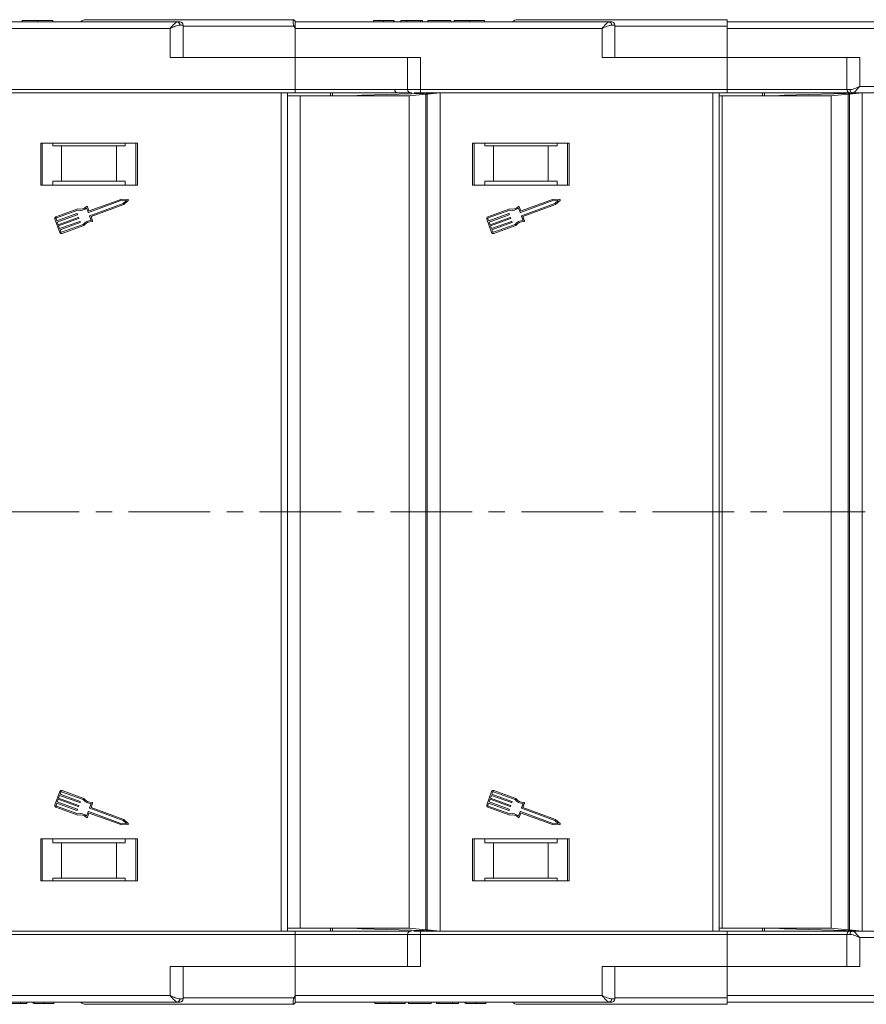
# Model space of a CAD drawing. Header units: millimetres. Extents: x 2854 to 4324, y 357 to 1390.
# Tile 18 of 45: x 3954 to 4085, y 600 to 752. Entities that reach past the tile are written whole.
import ezdxf

# ---------------------------------------------------------------- set-up
doc = ezdxf.new("R2010")
doc.units = ezdxf.units.MM
doc.linetypes.add('CENTERX2', pattern=[20.32, 12.7, -2.54, 2.54, -2.54])

msp = doc.modelspace()

# ---------------------------------------------------------------- linework, layer by layer
at = {"color": 7, "linetype": 'Continuous', "lineweight": 15}
for p, q in [((3978.474, 751.982), (3929.768, 751.982)), ((3954.396, 751.982), (3954.396, 752.182)), ((3956.775, 752.182), (3956.775, 751.982)), ((3959.14, 751.982), (3959.14, 752.182)), ((3979.356, 751.482), (3978.847, 751.482)), ((3979.356, 746.482), (3979.356, 751.482)), ((3996.534, 751.332), (3979.356, 751.332)), ((3996.418, 752.332), (3996.418, 752.332)), ((3996.768, 750.982), (3996.534, 751.332)), ((4045.474, 751.982), (3996.768, 751.982)), ((4008.896, 751.982), (4008.896, 752.182)), ((4010.441, 751.982), (4010.441, 752.182)), ((4011.992, 751.982), (4011.992, 752.182)), ((4012.101, 751.982), (4012.101, 752.182)), ((4014.088, 752.182), (4013.127, 752.182)), ((4013.127, 751.982), (4013.127, 752.182)), ((4014.088, 752.182), (4014.088, 751.982)), ((4016.204, 752.182), (4014.088, 752.182)), ((4016.204, 751.982), (4016.204, 752.182)), ((4016.524, 752.182), (4016.204, 752.182)), ((4016.524, 751.982), (4016.524, 752.182)), ((4017.358, 751.982), (4017.358, 752.182)), ((4020.883, 752.182), (4017.358, 752.182)), ((4020.883, 752.182), (4020.883, 751.982)), ((4021.396, 751.982), (4021.396, 752.182)), ((4023.775, 752.182), (4023.775, 751.982)), ((4026.14, 751.982), (4026.14, 752.182)), ((4046.356, 751.482), (4045.847, 751.482)), ((4046.356, 746.482), (4046.356, 751.482)), ((4063.768, 751.332), (4046.356, 751.332)), ((4098.768, 751.982), (4063.768, 751.982)), ((4063.768, 750.982), (4063.768, 751.332)), ((3929.768, 750.982), (3977.356, 750.982)), ((3977.356, 750.982), (3977.356, 746.482)), ((3996.768, 746.482), (3996.768, 750.982)), ((3996.768, 750.982), (4044.356, 750.982)), ((4044.356, 750.982), (4044.356, 746.482)), ((4063.768, 746.482), (4063.768, 750.982)), ((4063.768, 750.982), (4099.228, 750.982)), ((3977.356, 746.482), (3996.768, 746.482)), ((3996.768, 746.482), (3996.768, 741.482)), ((4016.18, 746.482), (3996.768, 746.482)), ((4014.18, 746.482), (4014.18, 741.482)), ((4016.18, 741.482), (4016.18, 746.482)), ((4044.356, 746.482), (4063.768, 746.482)), ((4084.331, 746.482), (4063.768, 746.482)), ((4063.768, 746.482), (4063.768, 741.482)), ((4082.331, 746.482), (4082.331, 741.482)), ((4084.331, 741.982), (4084.331, 746.482)), ((3996.768, 741.482), (3949.18, 741.482)), ((3949.18, 740.982), (3996.768, 740.982)), ((3994.558, 740.982), (3994.558, 675.982)), ((3995.558, 675.982), (3995.558, 740.982)), ((3996.768, 741.482), (3996.768, 740.982)), ((4014.18, 741.482), (3996.768, 741.482)), ((4002.258, 740.532), (4002.258, 740.982)), ((4002.558, 740.532), (4002.558, 740.982)), ((4006.373, 740.584), (4007.119, 740.605)), ((4018.672, 740.93), (4007.119, 740.605)), ((4007.119, 740.605), (4007.119, 740.532)), ((4016.18, 741.482), (4014.18, 741.482)), ((4017.028, 740.776), (4014.429, 740.532)), ((4063.768, 741.482), (4016.18, 741.482)), ((4016.18, 741.482), (4016.18, 740.982)), ((4016.18, 740.982), (4063.768, 740.982)), ((4017.23, 740.795), (4017.028, 740.776)), ((4017.028, 740.776), (4017.028, 675.982)), ((4019.228, 740.982), (4017.23, 740.795)), ((4017.23, 740.795), (4017.23, 675.982)), ((4019.228, 675.982), (4019.228, 740.982)), ((4061.558, 740.982), (4061.558, 675.982)), ((4062.558, 675.982), (4062.558, 740.982)), ((4063.768, 741.482), (4063.768, 740.982)), ((4082.331, 741.482), (4063.768, 741.482)), ((4069.258, 740.532), (4069.258, 740.982)), ((4069.558, 740.532), (4069.558, 740.982)), ((4071.873, 740.584), (4072.619, 740.605)), ((4084.172, 740.93), (4072.619, 740.605)), ((4072.619, 740.605), (4072.619, 740.532)), ((4082.528, 740.776), (4079.929, 740.532)), ((4082.331, 741.482), (4082.84, 741.482)), ((4082.73, 740.795), (4082.528, 740.776)), ((4082.528, 740.776), (4082.528, 675.982)), ((4084.728, 740.982), (4082.73, 740.795)), ((4082.73, 740.795), (4082.73, 675.982)), ((4083.001, 740.982), (4083.213, 740.982)), ((4083.213, 740.982), (4154.768, 740.982)), ((4154.768, 741.982), (4084.331, 741.982)), ((4084.728, 675.982), (4084.728, 740.982)), ((3997.519, 740.532), (3995.558, 740.532)), ((3997.519, 675.982), (3997.519, 740.532)), ((4014.429, 740.532), (3997.519, 740.532)), ((4006.373, 740.584), (4004.507, 740.532)), ((4006.373, 740.532), (4006.373, 740.584)), ((4014.429, 675.982), (4014.429, 740.532)), ((4063.019, 740.532), (4062.558, 740.532)), ((4063.019, 675.982), (4063.019, 740.532)), ((4079.929, 740.532), (4063.019, 740.532)), ((4071.873, 740.584), (4070.007, 740.532)), ((4071.873, 740.532), (4071.873, 740.584)), ((4079.929, 675.982), (4079.929, 740.532)), ((3972.268, 733.182), (3957.268, 733.182)), ((3957.268, 733.182), (3957.268, 726.682)), ((3957.518, 726.682), (3957.518, 733.182)), ((3959.154, 732.782), (3959.154, 733.182)), ((3970.382, 733.182), (3970.382, 732.782)), ((3972.018, 733.182), (3972.018, 726.682)), ((3972.268, 726.682), (3972.268, 733.182)), ((4039.268, 733.182), (4024.268, 733.182)), ((4024.268, 733.182), (4024.268, 726.682)), ((4024.518, 726.682), (4024.518, 733.182)), ((4026.154, 732.782), (4026.154, 733.182)), ((4037.382, 733.182), (4037.382, 732.782)), ((4039.018, 733.182), (4039.018, 726.682)), ((4039.268, 726.682), (4039.268, 733.182)), ((3959.154, 732.782), (3960.518, 732.782)), ((3960.518, 732.782), (3960.518, 727.282)), ((3969.018, 732.782), (3960.518, 732.782)), ((3969.018, 727.282), (3969.018, 732.782)), ((3969.018, 732.782), (3970.382, 732.782)), ((4026.154, 732.782), (4027.518, 732.782)), ((4027.518, 732.782), (4027.518, 727.282)), ((4036.018, 732.782), (4027.518, 732.782)), ((4036.018, 727.282), (4036.018, 732.782)), ((4036.018, 732.782), (4037.382, 732.782)), ((3959.154, 727.282), (3959.154, 726.682)), ((3960.518, 727.282), (3959.154, 727.282)), ((3969.018, 727.282), (3960.518, 727.282)), ((3970.382, 727.282), (3969.018, 727.282)), ((3970.382, 726.682), (3970.382, 727.282)), ((4026.154, 727.282), (4026.154, 726.682)), ((4027.518, 727.282), (4026.154, 727.282)), ((4036.018, 727.282), (4027.518, 727.282)), ((4037.382, 727.282), (4036.018, 727.282)), ((4037.382, 726.682), (4037.382, 727.282)), ((3957.268, 726.682), (3972.268, 726.682)), ((4024.268, 726.682), (4039.268, 726.682)), ((3964.703, 722.438), (3969.863, 724.323)), ((3969.836, 724.508), (3964.811, 722.672)), ((3970.051, 723.809), (3964.89, 721.924)), ((3970.786, 724.459), (3969.836, 724.508)), ((3969.863, 724.323), (3970.562, 724.287)), ((3970.562, 724.287), (3970.051, 723.809)), ((3970.149, 723.651), (3970.843, 724.301)), ((4031.703, 722.438), (4036.863, 724.323)), ((4036.836, 724.508), (4031.811, 722.672)), ((4037.051, 723.809), (4031.89, 721.924)), ((4037.786, 724.459), (4036.836, 724.508)), ((4036.863, 724.323), (4037.562, 724.287)), ((4037.562, 724.287), (4037.051, 723.809)), ((4037.149, 723.651), (4037.843, 724.301)), ((3963.04, 722.995), (3959.642, 721.754)), ((3959.705, 721.583), (3963.049, 722.805)), ((3964.402, 723.127), (3964.644, 722.465)), ((3964.753, 722.699), (3964.526, 723.319)), ((3965.082, 721.8), (3970.149, 723.651)), ((4030.04, 722.995), (4026.642, 721.754)), ((4026.705, 721.583), (4030.049, 722.805)), ((4031.402, 723.127), (4031.644, 722.465)), ((4031.753, 722.699), (4031.526, 723.319)), ((4032.082, 721.8), (4037.149, 723.651)), ((3959.479, 721.403), (3960.23, 719.347)), ((3959.776, 721.123), (3959.651, 721.466)), ((3962.881, 722.258), (3959.776, 721.123)), ((3959.838, 720.952), (3962.943, 722.086)), ((3959.995, 720.524), (3959.838, 720.952)), ((3963.1, 721.658), (3959.995, 720.524)), ((3960.057, 720.352), (3963.162, 721.487)), ((3963.319, 721.058), (3960.214, 719.924)), ((3960.277, 719.753), (3963.382, 720.887)), ((3962.971, 722.145), (3962.939, 722.231)), ((3963.19, 721.545), (3963.158, 721.631)), ((3963.409, 720.946), (3963.377, 721.031)), ((3964.863, 721.865), (3965.105, 721.203)), ((3965.324, 721.137), (3965.082, 721.8)), ((4026.479, 721.403), (4027.23, 719.347)), ((4026.776, 721.123), (4026.651, 721.466)), ((4029.881, 722.258), (4026.776, 721.123)), ((4026.838, 720.952), (4029.943, 722.086)), ((4026.995, 720.524), (4026.838, 720.952)), ((4030.1, 721.658), (4026.995, 720.524)), ((4027.057, 720.352), (4030.162, 721.487)), ((4030.319, 721.058), (4027.214, 719.924)), ((4027.277, 719.753), (4030.382, 720.887)), ((4029.971, 722.145), (4029.939, 722.231)), ((4030.19, 721.545), (4030.158, 721.631)), ((4030.409, 720.946), (4030.377, 721.031)), ((4031.863, 721.865), (4032.105, 721.203)), ((4032.324, 721.137), (4032.082, 721.8)), ((3960.214, 719.924), (3960.057, 720.352)), ((3960.402, 719.41), (3960.277, 719.753)), ((3963.862, 720.577), (3960.519, 719.356)), ((3960.581, 719.184), (3963.978, 720.426)), ((4027.214, 719.924), (4027.057, 720.352)), ((4027.402, 719.41), (4027.277, 719.753)), ((4030.862, 720.577), (4027.519, 719.356)), ((4027.581, 719.184), (4030.978, 720.426)), ((3994.558, 675.982), (3994.558, 610.982)), ((3995.558, 610.982), (3995.558, 675.982)), ((3997.519, 611.432), (3997.519, 675.982)), ((4014.429, 611.432), (4014.429, 675.982)), ((4017.028, 675.982), (4017.028, 611.188)), ((4017.23, 675.982), (4017.23, 611.169)), ((4019.228, 610.982), (4019.228, 675.982)), ((4061.558, 675.982), (4061.558, 610.982)), ((4062.558, 610.982), (4062.558, 675.982)), ((4063.019, 611.432), (4063.019, 675.982)), ((4079.929, 611.432), (4079.929, 675.982)), ((4082.528, 675.982), (4082.528, 611.188)), ((4082.73, 675.982), (4082.73, 611.169)), ((4084.728, 610.982), (4084.728, 675.982)), ((3960.23, 632.616), (3959.479, 630.56)), ((3960.402, 632.554), (3960.277, 632.211)), ((3960.277, 632.211), (3963.382, 631.077)), ((3963.862, 631.386), (3960.519, 632.608)), ((3963.978, 631.538), (3960.581, 632.779)), ((4027.23, 632.616), (4026.479, 630.56)), ((4027.402, 632.554), (4027.277, 632.211)), ((4027.277, 632.211), (4030.382, 631.077)), ((4030.862, 631.386), (4027.519, 632.608)), ((4030.978, 631.538), (4027.581, 632.779)), ((3959.776, 630.841), (3959.651, 630.498)), ((3962.881, 629.706), (3959.776, 630.841)), ((3959.995, 631.44), (3959.838, 631.012)), ((3959.838, 631.012), (3962.943, 629.877)), ((3963.1, 630.306), (3959.995, 631.44)), ((3960.214, 632.04), (3960.057, 631.611)), ((3960.057, 631.611), (3963.162, 630.477)), ((3963.319, 630.905), (3960.214, 632.04)), ((3963.409, 631.018), (3963.377, 630.932)), ((3964.863, 630.098), (3965.105, 630.761)), ((3965.082, 630.164), (3965.324, 630.827)), ((4026.776, 630.841), (4026.651, 630.498)), ((4029.881, 629.706), (4026.776, 630.841)), ((4026.995, 631.44), (4026.838, 631.012)), ((4026.838, 631.012), (4029.943, 629.877)), ((4030.1, 630.306), (4026.995, 631.44)), ((4027.214, 632.04), (4027.057, 631.611)), ((4027.057, 631.611), (4030.162, 630.477)), ((4030.319, 630.905), (4027.214, 632.04)), ((4030.409, 631.018), (4030.377, 630.932)), ((4031.863, 630.098), (4032.105, 630.761)), ((4032.082, 630.164), (4032.324, 630.827)), ((3959.642, 630.21), (3963.04, 628.968)), ((3959.705, 630.381), (3963.049, 629.159)), ((3962.971, 629.819), (3962.939, 629.733)), ((3963.19, 630.419), (3963.158, 630.333)), ((3964.402, 628.837), (3964.644, 629.499)), ((3964.526, 628.645), (3964.753, 629.265)), ((3964.703, 629.526), (3969.863, 627.64)), ((3964.811, 629.292), (3969.836, 627.456)), ((3970.051, 628.154), (3964.89, 630.04)), ((3970.149, 628.313), (3965.082, 630.164)), ((4026.642, 630.21), (4030.04, 628.968)), ((4026.705, 630.381), (4030.049, 629.159)), ((4029.971, 629.819), (4029.939, 629.733)), ((4030.19, 630.419), (4030.158, 630.333)), ((4031.402, 628.837), (4031.644, 629.499)), ((4031.526, 628.645), (4031.753, 629.265)), ((4031.703, 629.526), (4036.863, 627.64)), ((4031.811, 629.292), (4036.836, 627.456)), ((4037.051, 628.154), (4031.89, 630.04)), ((4037.149, 628.313), (4032.082, 630.164)), ((3969.863, 627.64), (3970.562, 627.676)), ((3970.562, 627.676), (3970.051, 628.154)), ((3970.843, 627.663), (3970.149, 628.313)), ((4036.863, 627.64), (4037.562, 627.676)), ((4037.562, 627.676), (4037.051, 628.154)), ((4037.843, 627.663), (4037.149, 628.313)), ((3969.836, 627.456), (3970.786, 627.505)), ((4036.836, 627.456), (4037.786, 627.505)), ((3972.268, 625.282), (3957.268, 625.282)), ((3957.268, 625.282), (3957.268, 618.782)), ((3957.518, 618.782), (3957.518, 625.282)), ((3959.154, 625.282), (3959.154, 624.682)), ((3959.154, 624.682), (3960.518, 624.682)), ((3960.518, 624.682), (3960.518, 619.182)), ((3960.518, 624.682), (3969.018, 624.682)), ((3969.018, 619.182), (3969.018, 624.682)), ((3969.018, 624.682), (3970.382, 624.682)), ((3970.382, 624.682), (3970.382, 625.282)), ((3972.018, 625.282), (3972.018, 618.782)), ((3972.268, 618.782), (3972.268, 625.282)), ((4039.268, 625.282), (4024.268, 625.282)), ((4024.268, 625.282), (4024.268, 618.782)), ((4024.518, 618.782), (4024.518, 625.282)), ((4026.154, 625.282), (4026.154, 624.682)), ((4026.154, 624.682), (4027.518, 624.682)), ((4027.518, 624.682), (4027.518, 619.182)), ((4027.518, 624.682), (4036.018, 624.682)), ((4036.018, 619.182), (4036.018, 624.682)), ((4036.018, 624.682), (4037.382, 624.682)), ((4037.382, 624.682), (4037.382, 625.282)), ((4039.018, 625.282), (4039.018, 618.782)), ((4039.268, 618.782), (4039.268, 625.282)), ((3957.268, 618.782), (3972.268, 618.782)), ((3960.518, 619.182), (3959.154, 619.182)), ((3959.154, 618.782), (3959.154, 619.182)), ((3960.518, 619.182), (3969.018, 619.182)), ((3970.382, 619.182), (3969.018, 619.182)), ((3970.382, 619.182), (3970.382, 618.782)), ((4024.268, 618.782), (4039.268, 618.782)), ((4027.518, 619.182), (4026.154, 619.182)), ((4026.154, 618.782), (4026.154, 619.182)), ((4027.518, 619.182), (4036.018, 619.182)), ((4037.382, 619.182), (4036.018, 619.182)), ((4037.382, 619.182), (4037.382, 618.782)), ((3996.768, 610.982), (3949.18, 610.982)), ((3995.558, 611.432), (3997.519, 611.432)), ((3996.768, 610.482), (3996.768, 610.982)), ((3997.519, 611.432), (4014.429, 611.432)), ((4002.258, 610.982), (4002.258, 611.432)), ((4002.558, 610.982), (4002.558, 611.432)), ((4004.507, 611.432), (4006.373, 611.379)), ((4006.373, 611.379), (4006.373, 611.432)), ((4007.119, 611.359), (4006.373, 611.379)), ((4007.119, 611.432), (4007.119, 611.359)), ((4007.119, 611.359), (4018.672, 611.034)), ((4014.429, 611.432), (4017.028, 611.188)), ((4016.18, 610.482), (4016.18, 610.982)), ((4063.768, 610.982), (4016.18, 610.982)), ((4017.028, 611.188), (4017.23, 611.169)), ((4017.23, 611.169), (4019.228, 610.982)), ((4062.558, 611.432), (4063.019, 611.432)), ((4063.019, 611.432), (4079.929, 611.432)), ((4063.768, 610.482), (4063.768, 610.982)), ((4069.258, 610.982), (4069.258, 611.432)), ((4069.558, 610.982), (4069.558, 611.432)), ((4070.007, 611.432), (4071.873, 611.379)), ((4071.873, 611.379), (4071.873, 611.432)), ((4072.619, 611.359), (4071.873, 611.379)), ((4072.619, 611.432), (4072.619, 611.359)), ((4072.619, 611.359), (4084.172, 611.034)), ((4079.929, 611.432), (4082.528, 611.188)), ((4082.528, 611.188), (4082.73, 611.169)), ((4082.73, 611.169), (4084.728, 610.982)), ((4154.768, 610.982), (4083.213, 610.982)), ((3949.18, 610.482), (3996.768, 610.482)), ((3996.768, 610.482), (3996.768, 605.482)), ((3996.768, 610.482), (4014.18, 610.482)), ((4014.18, 610.482), (4014.18, 605.482)), ((4014.18, 610.482), (4016.18, 610.482)), ((4016.18, 605.482), (4016.18, 610.482)), ((4016.18, 610.482), (4063.768, 610.482)), ((4063.768, 610.482), (4063.768, 605.482)), ((4063.768, 610.482), (4082.331, 610.482)), ((4082.331, 610.482), (4082.331, 605.482)), ((4082.84, 610.482), (4082.331, 610.482)), ((4084.331, 605.482), (4084.331, 609.982)), ((4084.331, 609.982), (4154.768, 609.982)), ((3996.768, 605.482), (3977.356, 605.482)), ((3977.356, 605.482), (3977.356, 600.982)), ((3979.356, 600.482), (3979.356, 605.482)), ((3996.768, 600.982), (3996.768, 605.482)), ((3996.768, 605.482), (4016.18, 605.482)), ((4063.768, 605.482), (4044.356, 605.482)), ((4044.356, 605.482), (4044.356, 600.982)), ((4046.356, 600.482), (4046.356, 605.482)), ((4063.768, 600.982), (4063.768, 605.482)), ((4063.768, 605.482), (4084.331, 605.482)), ((3977.356, 600.982), (3929.768, 600.982)), ((3978.847, 600.482), (3979.356, 600.482)), ((3979.356, 600.632), (3996.534, 600.632)), ((3996.534, 600.632), (3996.768, 600.982)), ((4044.356, 600.982), (3996.768, 600.982)), ((4045.847, 600.482), (4046.356, 600.482)), ((4046.356, 600.632), (4063.768, 600.632)), ((4099.228, 600.982), (4063.768, 600.982)), ((4063.768, 600.632), (4063.768, 600.982)), ((3929.768, 599.982), (3978.474, 599.982)), ((3954.14, 599.782), (3952.024, 599.782)), ((3954.14, 599.782), (3954.14, 599.982)), ((3955.101, 599.782), (3954.14, 599.782)), ((3955.101, 599.982), (3955.101, 599.782)), ((3956.127, 599.982), (3956.127, 599.782)), ((3956.236, 599.982), (3956.236, 599.782)), ((3957.788, 599.982), (3957.788, 599.782)), ((3959.332, 599.782), (3959.332, 599.982)), ((3996.418, 599.632), (3996.418, 599.632)), ((3996.768, 599.984), (3996.768, 599.982)), ((3996.768, 599.982), (4045.474, 599.982)), ((4009.088, 599.982), (4009.088, 599.782)), ((4011.453, 599.982), (4011.453, 599.782)), ((4013.832, 599.782), (4013.832, 599.982)), ((4014.345, 599.782), (4014.345, 599.982)), ((4017.871, 599.782), (4014.345, 599.782)), ((4017.871, 599.982), (4017.871, 599.782)), ((4018.704, 599.782), (4018.704, 599.982)), ((4019.024, 599.782), (4018.704, 599.782)), ((4019.024, 599.782), (4019.024, 599.982)), ((4021.14, 599.782), (4019.024, 599.782)), ((4021.14, 599.782), (4021.14, 599.982)), ((4022.101, 599.782), (4021.14, 599.782)), ((4022.101, 599.982), (4022.101, 599.782)), ((4023.127, 599.982), (4023.127, 599.782)), ((4023.236, 599.982), (4023.236, 599.782)), ((4024.788, 599.982), (4024.788, 599.782)), ((4026.332, 599.782), (4026.332, 599.982)), ((4063.768, 599.982), (4098.768, 599.982))]:
    msp.add_line(p, q, dxfattribs=at)
at = {"color": 1, "linetype": 'CENTERX2', "lineweight": 13}
msp.add_line((4166.465, 675.982), (3330.413, 675.982), dxfattribs=at)
at = {"color": 7, "linetype": 'Continuous', "lineweight": 15}
for centre, radius, start, end in [((3964.268, 751.332), 1, 90, 139.04573), ((3978.4, 751.537), 0.451, 352.91869, 80.47981), ((3978.856, 751.482), 0.5, 360, 90), ((3996.418, 751.982), 0.35, 0.00041, 90.00191), ((4032.312, 684.405), 75.89, 117.92809, 118.12821), ((4031.268, 751.332), 1, 90, 139.04573), ((4045.4, 751.537), 0.451, 352.91869, 80.47981), ((4045.856, 751.482), 0.5, 360, 90), ((4012.696, 741.482), 0.5, 180, 270), ((4014.68, 741.482), 0.5, 180, 270), ((4082.831, 741.482), 0.5, 180, 270), ((4083.287, 741.426), 0.451, 172.91865, 260.4798), ((3970.781, 724.367), 0.0912, 313.09192, 87.049), ((4037.781, 724.367), 0.0912, 313.09192, 87.049), ((3963.407, 724.3), 1.355, 254.2528, 315.58546), ((3963.407, 724.3), 1.538, 256.51116, 310.30711), ((3964.441, 723.288), 0.0912, 20.07046, 135.58546), ((3964.687, 722.481), 0.0456, 200.07046, 290.07046), ((3964.796, 722.715), 0.0456, 200.07046, 290.07046), ((4030.407, 724.3), 1.355, 254.2528, 315.58546), ((4030.407, 724.3), 1.538, 256.51116, 310.30711), ((4031.441, 723.288), 0.0912, 20.07046, 135.58546), ((4031.687, 722.481), 0.0456, 200.07046, 290.07046), ((4031.796, 722.715), 0.0456, 200.07046, 290.07046), ((3959.736, 721.497), 0.274, 110.07046, 200.07046), ((3959.736, 721.497), 0.0912, 110.07046, 200.07046), ((3962.896, 722.215), 0.0456, 20.07046, 110.07046), ((3962.928, 722.129), 0.0456, 290.07046, 20.07046), ((3963.116, 721.615), 0.0456, 20.07046, 110.07046), ((3963.147, 721.53), 0.0456, 290.07046, 20.07046), ((3963.335, 721.016), 0.0456, 20.07046, 110.07046), ((3963.366, 720.93), 0.0456, 290.07046, 20.07046), ((3965.101, 719.665), 1.538, 89.8338, 143.62975), ((3965.101, 719.665), 1.355, 84.55545, 145.88812), ((3964.906, 721.881), 0.0456, 110.07046, 200.07046), ((3965.238, 721.106), 0.0912, 264.55545, 20.07046), ((4026.736, 721.497), 0.274, 110.07046, 200.07046), ((4026.736, 721.497), 0.0912, 110.07046, 200.07046), ((4029.896, 722.215), 0.0456, 20.07046, 110.07046), ((4029.928, 722.129), 0.0456, 290.07046, 20.07046), ((4030.116, 721.615), 0.0456, 20.07046, 110.07046), ((4030.147, 721.53), 0.0456, 290.07046, 20.07046), ((4030.335, 721.016), 0.0456, 20.07046, 110.07046), ((4030.366, 720.93), 0.0456, 290.07046, 20.07046), ((4032.101, 719.665), 1.538, 89.8338, 143.62975), ((4032.101, 719.665), 1.355, 84.55545, 145.88812), ((4031.906, 721.881), 0.0456, 110.07046, 200.07046), ((4032.238, 721.106), 0.0912, 264.55545, 20.07046), ((3960.487, 719.441), 0.274, 200.07046, 290.07046), ((3960.487, 719.441), 0.0912, 200.07046, 290.07046), ((4027.487, 719.441), 0.274, 200.07046, 290.07046), ((4027.487, 719.441), 0.0912, 200.07046, 290.07046), ((3960.487, 632.522), 0.274, 69.92954, 159.92954), ((3960.487, 632.522), 0.0912, 69.92954, 159.92954), ((4027.487, 632.522), 0.274, 69.92954, 159.92954), ((4027.487, 632.522), 0.0912, 69.92954, 159.92954), ((3963.335, 630.948), 0.0456, 249.92954, 339.92954), ((3963.366, 631.034), 0.0456, 339.92954, 69.92954), ((3965.101, 632.298), 1.538, 216.37025, 270.1662), ((3965.101, 632.298), 1.355, 214.11188, 275.44455), ((3965.238, 630.858), 0.0912, 339.92954, 95.44455), ((4030.335, 630.948), 0.0456, 249.92954, 339.92954), ((4030.366, 631.034), 0.0456, 339.92954, 69.92954), ((4032.101, 632.298), 1.538, 216.37025, 270.1662), ((4032.101, 632.298), 1.355, 214.11188, 275.44455), ((4032.238, 630.858), 0.0912, 339.92954, 95.44455), ((3959.736, 630.467), 0.274, 159.92954, 249.92954), ((3959.736, 630.467), 0.0912, 159.92954, 249.92954), ((3962.896, 629.749), 0.0456, 249.92954, 339.92954), ((3962.928, 629.835), 0.0456, 339.92954, 69.92954), ((3963.407, 627.664), 1.538, 49.69289, 103.48884), ((3963.116, 630.349), 0.0456, 249.92954, 339.92954), ((3963.147, 630.434), 0.0456, 339.92954, 69.92954), ((3964.687, 629.483), 0.0456, 69.92954, 159.92954), ((3964.796, 629.249), 0.0456, 69.92954, 159.92954), ((3964.906, 630.083), 0.0456, 159.92954, 249.92954), ((4026.736, 630.467), 0.274, 159.92954, 249.92954), ((4026.736, 630.467), 0.0912, 159.92954, 249.92954), ((4029.896, 629.749), 0.0456, 249.92954, 339.92954), ((4029.928, 629.835), 0.0456, 339.92954, 69.92954), ((4030.407, 627.664), 1.538, 49.69289, 103.48884), ((4030.116, 630.349), 0.0456, 249.92954, 339.92954), ((4030.147, 630.434), 0.0456, 339.92954, 69.92954), ((4031.687, 629.483), 0.0456, 69.92954, 159.92954), ((4031.796, 629.249), 0.0456, 69.92954, 159.92954), ((4031.906, 630.083), 0.0456, 159.92954, 249.92954), ((3963.407, 627.664), 1.355, 44.41454, 105.7472), ((3964.441, 628.676), 0.0912, 224.41454, 339.92954), ((3970.781, 627.596), 0.0912, 272.951, 46.90808), ((4030.407, 627.664), 1.355, 44.41454, 105.7472), ((4031.441, 628.676), 0.0912, 224.41454, 339.92954), ((4037.781, 627.596), 0.0912, 272.951, 46.90808), ((4014.68, 610.482), 0.5, 90, 180), ((4082.831, 610.482), 0.5, 90, 180), ((4083.287, 610.537), 0.451, 99.5202, 187.08135), ((3978.4, 600.426), 0.451, 279.5202, 7.08135), ((3978.856, 600.482), 0.5, 270, 360), ((4032.312, 667.559), 75.89, 241.87179, 242.07191), ((4045.4, 600.426), 0.451, 279.5202, 7.08135), ((4045.856, 600.482), 0.5, 270, 360), ((3964.268, 600.632), 1, 221.2946, 270), ((3996.418, 599.982), 0.35, 269.99809, 359.99959), ((4031.268, 600.632), 1, 221.2946, 270)]:
    msp.add_arc(centre, radius, start, end, dxfattribs=at)
for points, knots in [([(3956.775, 752.182), (3956.642, 752.182), (3956.238, 752.182), (3955.578, 752.182), (3954.956, 752.182), (3954.531, 752.182), (3954.406, 752.182), (3954.398, 752.182), (3954.396, 752.182)], [0, 0, 0, 0, 0.1021706, 0.3092201, 0.51365, 0.6922749, 0.9324126, 1, 1, 1, 1]), ([(3959.14, 752.182), (3959.136, 752.182), (3959.126, 752.182), (3958.984, 752.182), (3958.592, 752.182), (3958.019, 752.182), (3957.379, 752.182), (3956.958, 752.182), (3956.775, 752.182)], [0, 0, 0, 0, 0.1018882, 0.3073435, 0.4929627, 0.6786474, 0.8607914, 1, 1, 1, 1]), ([(3996.418, 752.332), (3995.105, 752.332), (3992.439, 752.332), (3988.45, 752.332), (3984.807, 752.332), (3981.571, 752.332), (3978.746, 752.332), (3976.084, 752.332), (3972.806, 752.332), (3970.018, 752.332), (3967.816, 752.332), (3966.344, 752.332), (3965.178, 752.332), (3964.408, 752.332), (3964.314, 752.332), (3964.268, 752.332)], [0, 0, 0, 0, 0.077724, 0.157824, 0.2401354, 0.3044544, 0.368763, 0.4344301, 0.5000865, 0.631237, 0.695556, 0.7598646, 0.8421852, 0.9222831, 1, 1, 1, 1]), ([(3977.356, 750.982), (3977.462, 751.105), (3977.674, 751.349), (3977.984, 751.679), (3978.263, 751.929), (3978.407, 751.965), (3978.474, 751.982)], [0, 0, 0, 0, 0.2515188, 0.50178442, 0.76563227, 1, 1, 1, 1]), ([(3978.847, 751.482), (3978.752, 751.472), (3978.543, 751.45), (3978.044, 751.279), (3977.626, 751.098), (3977.356, 750.982)], [0, 0, 0, 0, 0.2270634, 0.5015869, 1, 1, 1, 1]), ([(3996.534, 751.332), (3996.517, 751.388), (3996.48, 751.512), (3996.451, 751.698), (3996.431, 751.88), (3996.42, 752.063), (3996.418, 752.209), (3996.417, 752.311), (3996.418, 752.325), (3996.418, 752.332)], [0, 0, 0, 0, 0.1119973, 0.2448439, 0.3691679, 0.5008987, 0.6875333, 0.8281382, 1, 1, 1, 1]), ([(3996.768, 751.982), (3996.768, 751.971), (3996.768, 751.949), (3996.768, 751.776), (3996.768, 751.591), (3996.768, 751.475), (3996.768, 751.456)], [0, 0, 0, 0, 0.3133566, 0.6267132, 0.9400698, 1, 1, 1, 1]), ([(4010.441, 752.182), (4010.307, 752.182), (4010.003, 752.182), (4009.551, 752.182), (4009.192, 752.182), (4008.938, 752.182), (4008.913, 752.182), (4008.896, 752.182)], [0, 0, 0, 0, 0.1552919, 0.3531453, 0.543243, 0.704067, 1, 1, 1, 1]), ([(4011.992, 752.182), (4011.938, 752.182), (4011.83, 752.182), (4011.526, 752.182), (4011.061, 752.182), (4010.674, 752.182), (4010.441, 752.182)], [0, 0, 0, 0, 0.2064605, 0.4135145, 0.6452106, 1, 1, 1, 1]), ([(4023.775, 752.182), (4023.642, 752.182), (4023.238, 752.182), (4022.578, 752.182), (4021.956, 752.182), (4021.531, 752.182), (4021.406, 752.182), (4021.398, 752.182), (4021.396, 752.182)], [0, 0, 0, 0, 0.1021706, 0.3092201, 0.51365, 0.6922749, 0.9324126, 1, 1, 1, 1]), ([(4026.14, 752.182), (4026.136, 752.182), (4026.126, 752.182), (4025.984, 752.182), (4025.592, 752.182), (4025.019, 752.182), (4024.379, 752.182), (4023.958, 752.182), (4023.775, 752.182)], [0, 0, 0, 0, 0.1018882, 0.3073435, 0.4929627, 0.6786474, 0.8607914, 1, 1, 1, 1]), ([(4063.768, 752.332), (4062.447, 752.332), (4059.763, 752.332), (4055.741, 752.332), (4052.063, 752.332), (4048.792, 752.332), (4045.933, 752.332), (4043.239, 752.332), (4039.918, 752.332), (4037.093, 752.332), (4034.861, 752.332), (4033.37, 752.332), (4032.189, 752.332), (4031.409, 752.332), (4031.315, 752.332), (4031.268, 752.332)], [0, 0, 0, 0, 0.0776457, 0.1576991, 0.2399936, 0.3043378, 0.3686717, 0.4343851, 0.5000879, 0.6313283, 0.6956725, 0.7600065, 0.84231, 0.9223612, 1, 1, 1, 1]), ([(4044.356, 750.982), (4044.462, 751.105), (4044.674, 751.349), (4044.984, 751.679), (4045.263, 751.929), (4045.407, 751.965), (4045.474, 751.982)], [0, 0, 0, 0, 0.2515188, 0.50178442, 0.76563227, 1, 1, 1, 1]), ([(4045.847, 751.482), (4045.752, 751.472), (4045.543, 751.45), (4045.044, 751.279), (4044.626, 751.098), (4044.356, 750.982)], [0, 0, 0, 0, 0.2270634, 0.5015869, 1, 1, 1, 1]), ([(4063.768, 751.332), (4063.768, 751.444), (4063.768, 751.669), (4063.768, 751.969), (4063.768, 752.195), (4063.768, 752.315), (4063.768, 752.327), (4063.768, 752.332)], [0, 0, 0, 0, 0.2146939, 0.4293877, 0.6440816, 0.8587754, 1, 1, 1, 1]), ([(3996.768, 740.982), (3998.109, 740.982), (4000.834, 740.982), (4004.916, 740.982), (4008.658, 740.982), (4011.959, 740.982), (4013.943, 740.982), (4014.853, 740.982), (4014.867, 740.982)], [0, 0, 0, 0, 0.2100379, 0.4265895, 0.6492402, 0.8232792, 0.9973456, 1, 1, 1, 1]), ([(4015.217, 740.982), (4015.259, 740.982), (4015.408, 740.982), (4015.744, 740.982), (4016.037, 740.982), (4016.18, 740.982)], [0, 0, 0, 0, 0.1658977, 0.5921255, 1, 1, 1, 1]), ([(4063.768, 740.982), (4065.109, 740.982), (4067.834, 740.982), (4071.917, 740.982), (4075.656, 740.982), (4078.965, 740.982), (4081.214, 740.982), (4082.378, 740.982), (4082.651, 740.982)], [0, 0, 0, 0, 0.1999044, 0.4060083, 0.6179171, 0.7835594, 0.9492278, 1, 1, 1, 1]), ([(4084.331, 741.982), (4084.061, 741.866), (4083.643, 741.685), (4083.144, 741.513), (4082.935, 741.492), (4082.84, 741.482)], [0, 0, 0, 0, 0.4984131, 0.7729366, 1, 1, 1, 1]), ([(4084.331, 741.982), (4084.225, 741.859), (4084.013, 741.614), (4083.704, 741.285), (4083.425, 741.034), (4083.281, 740.999), (4083.213, 740.982)], [0, 0, 0, 0, 0.2515188, 0.50178442, 0.76563227, 1, 1, 1, 1]), ([(4014.798, 610.982), (4013.859, 610.982), (4011.973, 610.982), (4008.65, 610.982), (4004.919, 610.982), (4000.834, 610.982), (3998.109, 610.982), (3996.768, 610.982)], [0, 0, 0, 0, 0.1731116, 0.3479353, 0.5715302, 0.789036, 1, 1, 1, 1]), ([(4016.18, 610.982), (4016.036, 610.982), (4015.743, 610.982), (4015.381, 610.982), (4015.212, 610.982), (4015.148, 610.982)], [0, 0, 0, 0, 0.37481575, 0.76649717, 1, 1, 1, 1]), ([(4082.583, 610.982), (4082.332, 610.982), (4081.191, 610.982), (4078.965, 610.982), (4075.657, 610.982), (4071.917, 610.982), (4067.834, 610.982), (4065.11, 610.982), (4063.768, 610.982)], [0, 0, 0, 0, 0.0467839, 0.2131221, 0.3794866, 0.5922625, 0.7992438, 1, 1, 1, 1]), ([(4083.213, 610.982), (4083.096, 610.982), (4082.97, 610.982), (4082.935, 610.982), (4082.933, 610.982)], [0, 0, 0, 0, 0.93147, 1, 1, 1, 1]), ([(4083.213, 610.982), (4083.281, 610.965), (4083.425, 610.929), (4083.704, 610.679), (4084.013, 610.349), (4084.225, 610.104), (4084.331, 609.982)], [0, 0, 0, 0, 0.2343503, 0.4981953, 0.748869, 1, 1, 1, 1]), ([(4082.84, 610.482), (4082.935, 610.472), (4083.144, 610.45), (4083.643, 610.279), (4084.061, 610.098), (4084.331, 609.982)], [0, 0, 0, 0, 0.227072, 0.5015871, 1, 1, 1, 1]), ([(3978.474, 599.982), (3978.407, 599.999), (3978.263, 600.034), (3977.984, 600.285), (3977.674, 600.614), (3977.462, 600.859), (3977.356, 600.982)], [0, 0, 0, 0, 0.2343588, 0.4982155, 0.7484812, 1, 1, 1, 1]), ([(3977.356, 600.982), (3977.626, 600.866), (3978.044, 600.685), (3978.543, 600.513), (3978.752, 600.492), (3978.847, 600.482)], [0, 0, 0, 0, 0.4984129, 0.772928, 1, 1, 1, 1]), ([(3996.418, 599.632), (3996.418, 599.639), (3996.417, 599.653), (3996.418, 599.755), (3996.42, 599.901), (3996.431, 600.084), (3996.451, 600.267), (3996.48, 600.454), (3996.517, 600.576), (3996.534, 600.632)], [0, 0, 0, 0, 0.1718456, 0.312445, 0.4991009, 0.6298393, 0.7575038, 0.8890244, 1, 1, 1, 1]), ([(3996.768, 600.507), (3996.768, 600.415), (3996.768, 600.23), (3996.768, 600.068), (3996.768, 600.038), (3996.768, 600.029)], [0, 0, 0, 0, 0.412717, 0.8254516, 1, 1, 1, 1]), ([(4045.474, 599.982), (4045.407, 599.999), (4045.263, 600.034), (4044.984, 600.285), (4044.674, 600.614), (4044.462, 600.859), (4044.356, 600.982)], [0, 0, 0, 0, 0.2343588, 0.4982155, 0.7484812, 1, 1, 1, 1]), ([(4044.356, 600.982), (4044.626, 600.866), (4045.044, 600.685), (4045.543, 600.513), (4045.752, 600.492), (4045.847, 600.482)], [0, 0, 0, 0, 0.4984129, 0.772928, 1, 1, 1, 1]), ([(4063.768, 599.632), (4063.768, 599.643), (4063.768, 599.665), (4063.768, 599.837), (4063.768, 600.091), (4063.768, 600.372), (4063.768, 600.558), (4063.768, 600.632)], [0, 0, 0, 0, 0.2146939, 0.4293877, 0.6440816, 0.8587754, 1, 1, 1, 1]), ([(3956.236, 599.782), (3956.29, 599.782), (3956.398, 599.782), (3956.702, 599.782), (3957.167, 599.782), (3957.554, 599.782), (3957.788, 599.782)], [0, 0, 0, 0, 0.2064605, 0.4135145, 0.6452106, 1, 1, 1, 1]), ([(3957.788, 599.782), (3957.921, 599.782), (3958.226, 599.782), (3958.677, 599.782), (3959.036, 599.782), (3959.291, 599.782), (3959.316, 599.782), (3959.332, 599.782)], [0, 0, 0, 0, 0.1552919, 0.3531453, 0.543243, 0.704067, 1, 1, 1, 1]), ([(3964.268, 599.632), (3964.314, 599.632), (3964.408, 599.632), (3965.178, 599.632), (3966.345, 599.632), (3967.816, 599.632), (3969.464, 599.632), (3971.403, 599.632), (3974.36, 599.632), (3977.794, 599.632), (3981.571, 599.632), (3984.807, 599.632), (3988.45, 599.632), (3992.439, 599.632), (3995.105, 599.632), (3996.418, 599.632)], [0, 0, 0, 0, 0.0777263, 0.157824, 0.2401354, 0.3044544, 0.368763, 0.4344301, 0.5000865, 0.631237, 0.695556, 0.7598647, 0.8421852, 0.9222807, 1, 1, 1, 1]), ([(4009.088, 599.782), (4009.092, 599.782), (4009.102, 599.782), (4009.244, 599.782), (4009.636, 599.782), (4010.21, 599.782), (4010.849, 599.782), (4011.271, 599.782), (4011.453, 599.782)], [0, 0, 0, 0, 0.1018882, 0.3073435, 0.4929627, 0.6786474, 0.8607914, 1, 1, 1, 1]), ([(4011.453, 599.782), (4011.587, 599.782), (4011.99, 599.782), (4012.651, 599.782), (4013.272, 599.782), (4013.697, 599.782), (4013.823, 599.782), (4013.83, 599.782), (4013.832, 599.782)], [0, 0, 0, 0, 0.1021706, 0.3092201, 0.51365, 0.6922749, 0.9324126, 1, 1, 1, 1]), ([(4023.236, 599.782), (4023.29, 599.782), (4023.398, 599.782), (4023.702, 599.782), (4024.167, 599.782), (4024.554, 599.782), (4024.788, 599.782)], [0, 0, 0, 0, 0.2064605, 0.4135145, 0.6452106, 1, 1, 1, 1]), ([(4024.788, 599.782), (4024.921, 599.782), (4025.226, 599.782), (4025.677, 599.782), (4026.036, 599.782), (4026.291, 599.782), (4026.316, 599.782), (4026.332, 599.782)], [0, 0, 0, 0, 0.1552919, 0.3531453, 0.543243, 0.704067, 1, 1, 1, 1]), ([(4031.268, 599.632), (4031.315, 599.632), (4031.409, 599.632), (4032.19, 599.632), (4033.371, 599.632), (4034.861, 599.632), (4036.531, 599.632), (4038.497, 599.632), (4041.493, 599.632), (4044.971, 599.632), (4048.792, 599.632), (4052.063, 599.632), (4055.742, 599.632), (4059.764, 599.632), (4062.447, 599.632), (4063.768, 599.632)], [0, 0, 0, 0, 0.077648, 0.1576991, 0.2399935, 0.3043378, 0.3686717, 0.4343851, 0.5000879, 0.6313283, 0.6956726, 0.7600065, 0.84231, 0.9223589, 1, 1, 1, 1])]:
    msp.add_open_spline(points, degree=3, knots=knots, dxfattribs=at)
for points in [[(3978.474, 751.982), (3978.584, 751.982), (3978.804, 751.982), (3978.839, 751.982), (3978.856, 751.982)], [(3996.768, 751.456), (3996.768, 751.381), (3996.768, 751.23), (3996.768, 751.065), (3996.768, 750.982)], [(4045.474, 751.982), (4045.584, 751.982), (4045.804, 751.982), (4045.839, 751.982), (4045.856, 751.982)], [(3996.768, 600.982), (3996.768, 600.899), (3996.768, 600.733), (3996.768, 600.583), (3996.768, 600.507)], [(3978.856, 599.982), (3978.839, 599.982), (3978.804, 599.982), (3978.584, 599.982), (3978.474, 599.982)], [(4045.856, 599.982), (4045.839, 599.982), (4045.804, 599.982), (4045.584, 599.982), (4045.474, 599.982)]]:
    msp.add_open_spline(points, degree=3, dxfattribs=at)

doc.saveas('drawing.dxf')
